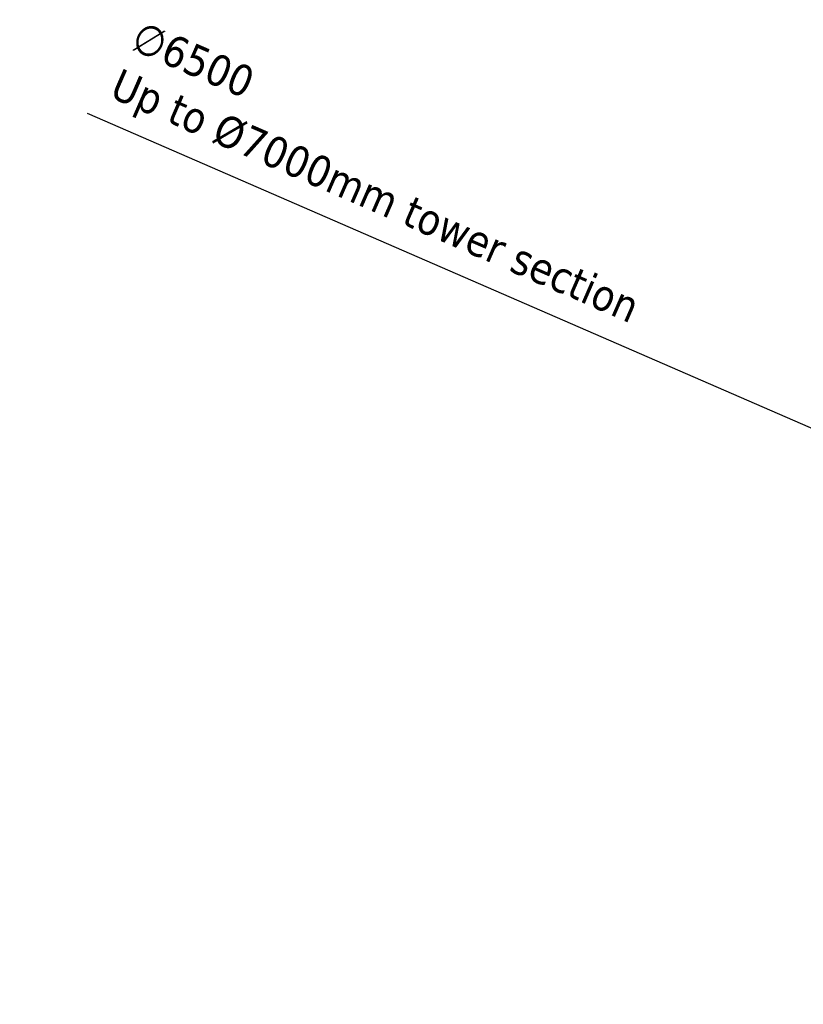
# Model space of a CAD drawing. Header units: millimetres. Extents: x -428974 to 63075, y -12164 to 49045.
# Tile 85 of 131: x 46553 to 50272, y 25743 to 30420. Entities that reach past the tile are written whole.
import ezdxf

# ---------------------------------------------------------------- set-up
doc = ezdxf.new("R2010")
doc.units = ezdxf.units.MM
doc.header["$LTSCALE"] = 75
doc.layers.add('Dimension (ISO)', color=7, linetype='Continuous', lineweight=25)
doc.styles.add('Note Text (ISO)', font='tahoma.ttf')
doc.dimstyles.new('Default (ISO)', dxfattribs={"dimscale": 75, "dimtxt": 2, "dimasz": 2.5, "dimexe": 3.175, "dimexo": 0, "dimgap": 0.762, "dimtad": 1, "dimrnd": 1e-08, "dimtxsty": 'Note Text (ISO)', "dimcen": 0.09, "dimdle": 10, "dimclrd": 256, "dimclre": 256, "dimclrt": 256, "dimazin": 2, "dimtfac": 1, "dimtmove": 0, "dimatfit": 3, "dimfxl": 1, "dimtolj": 1, "dimtzin": 0, "dimlwd": -1, "dimlwe": -1, "dimarcsym": 0})

# ---------------------------------------------------------------- blocks, each defined once
blk = doc.blocks.new('*D12')
at = {"layer": 'Defpoints', "color": 0, "transparency": 16777216}
for p in [(50635.6, 28337), (56595.3, 25742.6)]:
    blk.add_point(p, dxfattribs=at)
at = {"layer": 'Dimension (ISO)', "transparency": 16777216}
for p, q in [((50635.6, 28337), (46875.2, 29974)), ((56423.4, 25817.4), (50807.5, 28262.2))]:
    blk.add_line(p, q, dxfattribs=at)
for points in [[(50820, 28290.8), (50795, 28233.5), (50635.6, 28337)], [(56435.9, 25846.1), (56411, 25788.8), (56595.3, 25742.6)]]:
    blk.add_solid(points, dxfattribs=at)
at = {"layer": 'Dimension (ISO)', "transparency": 16777216, "insert": (47131.5, 30419.6), "char_height": 150, "attachment_point": 1, "rotation": 336.4753, "style": 'Note Text (ISO)'}
blk.add_mtext('\\A1;\\fTahoma|b0|i0;\\H149.0446;∅6500\\P\\fTahoma|b0|i0;\\H149.0446;Up to Ø7000mm tower section', dxfattribs=at)

msp = doc.modelspace()

# ---------------------------------------------------------------- dimensions: what is measured, and where the dimension line sits
at = {"layer": 'Dimension (ISO)'}
dim = msp.add_diameter_dim_2p(p1=(56595.3401, 25742.5876), p2=(50635.5696, 28337.0307), text='\\fTahoma|b0|i0;\\H149.0446;<>\\P\\fTahoma|b0|i0;\\H149.0446;Up to Ø7000mm tower section', dimstyle='Default (ISO)', override={"dimgap": 0.762, "dimdec": 2, "dimlfac": 1, "dimtol": 0, "dimlim": 0, "dimtp": 0, "dimtm": 0, "dimtdec": 2, "dimatfit": 2, "dimtvp": -0.25}, dxfattribs=at)
dim.commit()
dim.dimension.update_dxf_attribs({"geometry": '*D12', "text_midpoint": (48185.3954, 29403.6552), "dimtype": 163})

doc.saveas('drawing.dxf')
